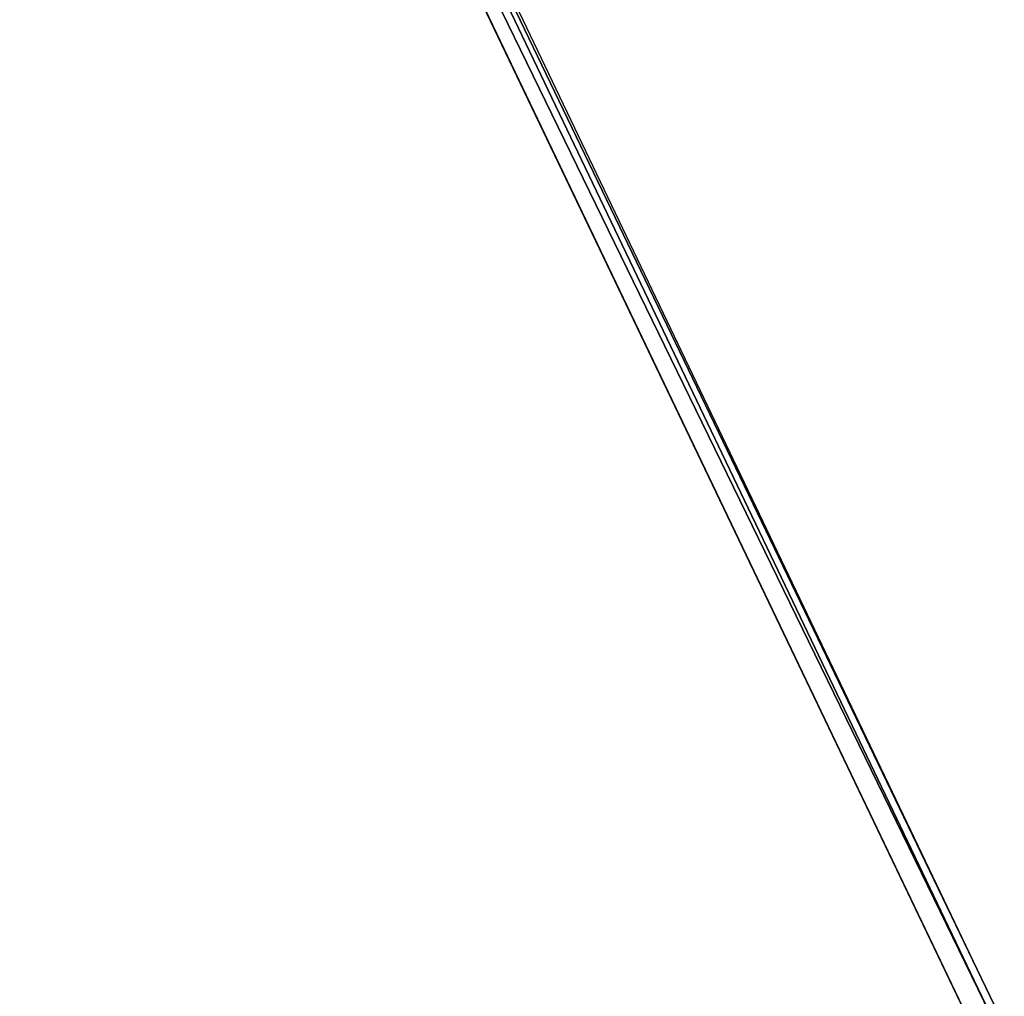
# Model space of a CAD drawing. Header units: millimetres. Extents: x 45 to 395, y 46 to 411.
# Tile 179 of 256: x 127.455 to 128.343, y 135.935 to 136.815. Entities that reach past the tile are written whole.
import ezdxf

# ---------------------------------------------------------------- set-up
doc = ezdxf.new("R2010")
doc.units = ezdxf.units.MM
doc.header["$LTSCALE"] = 25.4
doc.layers.get('0').update_dxf_attribs({"true_color": 0xff5454})

# ---------------------------------------------------------------- blocks, each defined once
blk = doc.blocks.new('HERMANOS-III-8030.STL')
at = {"color": 250, "true_color": 0x262626}
mesh = blk.add_polyface(dxfattribs=at)
corners = [(116.09689, 138.97899, 27.65912), (127.7169, 138.75423, 46.84566), (117.39542, 134.73244, 27.65912), (126.9025, 141.41753, 46.84566)]
mesh.append_faces([[corners[k] for k in face] for face in [(0, 1, 2), (1, 0, 3)]], dxfattribs={"vtx0": -1, "color": 250})
mesh = blk.add_polyface(dxfattribs=at)
corners = [(127.51128, 139.72195, 57.07771), (130.79195, 133.76712, 57.07771), (127.84173, 138.80287, 47.34565)]
mesh.append_faces([[corners[k] for k in face] for face in [(0, 1, 2)]], dxfattribs={"color": 250})
mesh = blk.add_polyface(dxfattribs=at)
corners = [(127.80997, 138.7905, 47.08683), (129.03532, 136.30875, 47.34565), (129.00578, 136.29179, 47.08683), (127.84173, 138.80287, 47.34565)]
mesh.append_faces([[corners[k] for k in face] for face in [(0, 1, 2), (1, 0, 3)]], dxfattribs={"vtx0": -1, "color": 250})
mesh = blk.add_polyface(dxfattribs=at)
corners = [(127.84173, 138.80287, 47.34565), (130.79195, 133.76712, 57.07771), (129.03532, 136.30875, 47.34565)]
mesh.append_faces([[corners[k] for k in face] for face in [(0, 1, 2)]], dxfattribs={"color": 250})
mesh = blk.add_polyface(dxfattribs=at)
corners = [(127.7169, 138.75423, 46.84566), (129.00578, 136.29179, 47.08683), (128.91914, 136.24205, 46.84566), (127.80997, 138.7905, 47.08683)]
mesh.append_faces([[corners[k] for k in face] for face in [(0, 1, 2), (1, 0, 3)]], dxfattribs={"vtx0": -1, "color": 250})
mesh = blk.add_polyface(dxfattribs=at)
corners = [(128.34154, 135.91045, 47.34565), (127.08997, 138.50995, 47.29389), (128.33562, 135.90706, 47.29389), (127.09631, 138.51242, 47.34565)]
mesh.append_faces([[corners[k] for k in face] for face in [(0, 1, 2), (1, 0, 3)]], dxfattribs={"vtx0": -1, "color": 250})
mesh = blk.add_polyface(dxfattribs=at)
corners = [(128.3183, 135.89711, 47.24566), (116.74987, 134.4809, 28.05912), (118.71152, 130.3819, 28.05912), (127.07135, 138.50269, 47.24566)]
mesh.append_faces([[corners[k] for k in face] for face in [(0, 1, 2), (1, 0, 3)]], dxfattribs={"vtx0": -1, "color": 250})
mesh = blk.add_polyface(dxfattribs=at)
corners = [(128.33562, 135.90706, 47.29389), (127.07135, 138.50269, 47.24566), (128.3183, 135.89711, 47.24566), (127.08997, 138.50995, 47.29389)]
mesh.append_faces([[corners[k] for k in face] for face in [(0, 1, 2), (1, 0, 3)]], dxfattribs={"vtx0": -1, "color": 250})
mesh = blk.add_polyface(dxfattribs=at)
corners = [(119.31236, 130.72684, 27.65912), (130.48238, 133.93712, 46.84566), (121.8049, 127.05169, 27.65912), (128.91914, 136.24205, 46.84566)]
mesh.append_faces([[corners[k] for k in face] for face in [(0, 1, 2), (1, 0, 3)]], dxfattribs={"vtx0": -1, "color": 250})

msp = doc.modelspace()

# ---------------------------------------------------------------- block references
at = {"color": 0}
msp.add_blockref('HERMANOS-III-8030.STL', (0, 0), dxfattribs=at)

doc.saveas('drawing.dxf')
